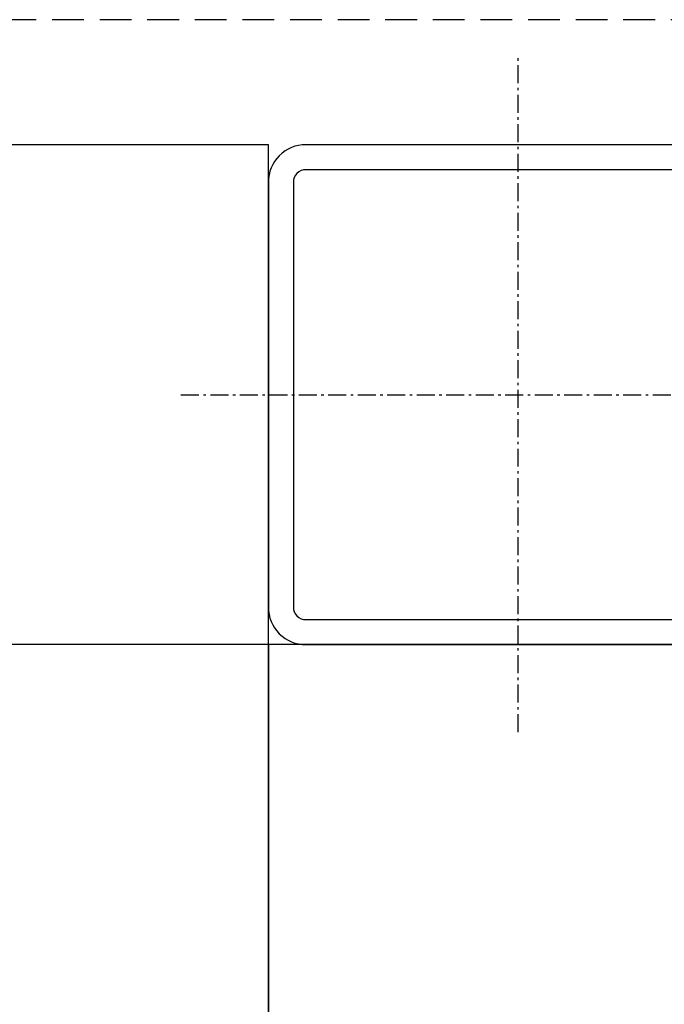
# Model space of a CAD drawing. Header units: millimetres. Extents: x -33628 to -373, y -3399 to 2697.
# Tile 73 of 99: x -23458 to -23432, y -3052 to -3013. Entities that reach past the tile are written whole.
import ezdxf

# ---------------------------------------------------------------- set-up
doc = ezdxf.new("R2010")
doc.units = ezdxf.units.MM
doc.header["$LTSCALE"] = 0.2
doc.header["$MEASUREMENT"] = 0
for name, pattern in [('$0$HIDDENX2', [19.05, 12.7, -6.35]), ('$1$ACAD_ISO10W100', [18, 12, -3, 0, -3]), ('$1$STRICHPUNKT2_S5', [0.55, 0.4, -0.05, 0.05, -0.05])]:
    doc.linetypes.add(name, pattern=pattern)
doc.layers.add('$0$_pomoc', color=15, linetype='Continuous', plot=False)
for name, color, linetype in [('$0$A-widok', 41, 'Continuous'), ('$1$A-stal', 52, 'Continuous'), ('$1$OSIE KONSTRUKCJI', 6, '$1$STRICHPUNKT2_S5')]:
    doc.layers.add(name, color=color, linetype=linetype)

# ---------------------------------------------------------------- blocks, each defined once
blk = doc.blocks.new('$1$RK_200x200x10')
at = {"layer": '$1$A-stal'}
for points in [[(-8.5, -10), (8.5, -10, 0.414214), (10, -8.5), (10, 8.5, 0.414214), (8.5, 10), (-8.5, 10, 0.414214), (-10, 8.5), (-10, -8.5, 0.414214)], [(-8.5, -9), (8.5, -9, 0.414214), (9, -8.5), (9, 8.5, 0.414214), (8.5, 9), (-8.5, 9, 0.414214), (-9, 8.5), (-9, -8.5, 0.414214)]]:
    blk.add_lwpolyline(points, format="xyb", close=True, dxfattribs=at)
at = {"layer": '$1$OSIE KONSTRUKCJI', "color": 6, "linetype": '$1$ACAD_ISO10W100', "lineweight": -3, "ltscale": 0.3}
for p, q in [((0, -13.5), (0, 13.5)), ((13.5, 0), (-13.5, 0))]:
    blk.add_line(p, q, dxfattribs=at)
blk = doc.blocks.new('szyb-szkło_150-piętro2')
at = {"layer": '$0$_pomoc', "linetype": '$0$HIDDENX2', "ltscale": 0.5, "transparency": 33554679}
blk.add_lwpolyline([(5, -284), (375, -284), (375, -5), (5, -5)], close=True, dxfattribs=at)
at = {"layer": '$0$A-widok', "transparency": 33554679}
for p, q in [((350, -259), (370, -259)), ((350, -267.449), (350, -272.949))]:
    blk.add_line(p, q, dxfattribs=at)
for points in [[(30, -30), (30, -259), (350, -259), (350, -30)], [(350, -259), (200, -259), (200, -278.998), (350, -279)]]:
    blk.add_lwpolyline(points, close=True, dxfattribs=at)
blk.add_lwpolyline([(370, -259), (370, -197.747), (350, -197.747)], dxfattribs=at)
at = {"layer": '$1$A-stal', "rotation": 180}
blk.add_blockref('$1$RK_200x200x10', (360, -269), dxfattribs=at)

msp = doc.modelspace()

# ---------------------------------------------------------------- block references
at = {"rotation": 90}
msp.add_blockref('szyb-szkło_150-piętro2', (-23707.273, -3387.573), dxfattribs=at)

doc.saveas('drawing.dxf')
